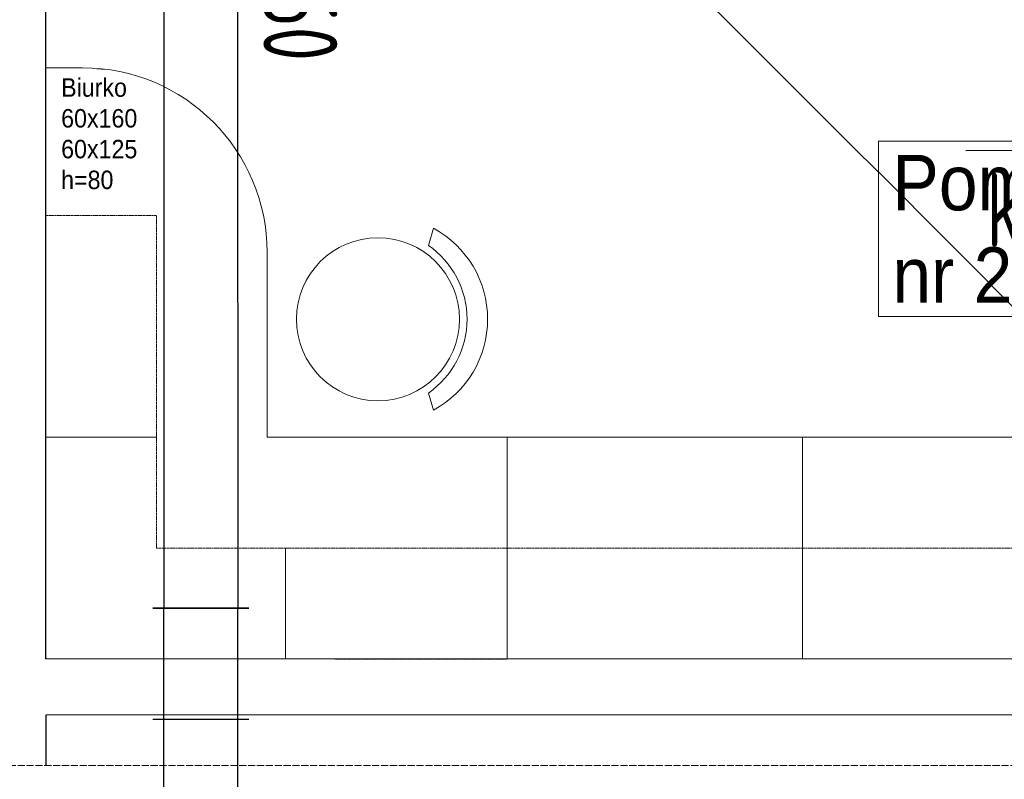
# Model space of a CAD drawing. Header units: millimetres. Extents: x 6904000 to 7075021, y 297772 to 407623.
# Tile 33 of 91: x 6940897 to 6943563, y 398019 to 400075. Entities that reach past the tile are written whole.
import ezdxf
from ezdxf.enums import TextEntityAlignment as Align

# ---------------------------------------------------------------- set-up
doc = ezdxf.new("R2010")
doc.units = ezdxf.units.MM
doc.linetypes.add('MCS - PW - 2 piętro (2026.04.21)_do wysłania$0$ACAD_ISO02W100', pattern=[15, 12, -3])
for name, color, linetype, lineweight in [('$went_nawiew', 150, 'Continuous', 30), ('$WENTYLACJA_OPIS', 20, 'Continuous', 25), ('MCS - PW - 2 piętro (2026.04.21)_do wysłania$0$Przekrojowa', 8, 'Continuous', 25), ('MCS - PW - 2 piętro (2026.04.21)_do wysłania$0$S3_meble ruchome', 8, 'Continuous', 0), ('MCS - PW - 2 piętro (2026.04.21)_do wysłania$0$S3_meble wbudowane', 8, 'Continuous', 0), ('MCS - PW - 2 piętro (2026.04.21)_do wysłania$0$S3_opis pomieszczeń', 8, 'Continuous', 0), ('MCS - PW - 2 piętro (2026.04.21)_do wysłania$0$Widokowa', 8, 'Continuous', 9)]:
    doc.layers.add(name, color=color, linetype=linetype, lineweight=lineweight)
doc.layers.add('_MECH_WZ', color=5, linetype='Continuous')
doc.styles.add('JOZEK', font='isocp3.shx', dxfattribs={"width": 0.9})
doc.styles.add('MCS - PW - 2 piętro (2026.04.21)_do wysłania$0$ARIELCE', font='arial.ttf', dxfattribs={"width": 0.9})

# ---------------------------------------------------------------- blocks, each defined once
blk = doc.blocks.new('MCS - PW - 2 piętro (2026.04.21)_do wysłania$0$zw$FED1')
at = {"layer": 'MCS - PW - 2 piętro (2026.04.21)_do wysłania$0$S3_meble ruchome', "ltscale": 1.6}
for p, q in [((-246.2, 150.5), (-199.8, 136.5)), ((-199.8, 136.5), (-246.2, 150.5)), ((246.1, 150.5), (199.8, 136.5)), ((199.8, 136.5), (246.2, 150.5))]:
    blk.add_line(p, q, dxfattribs=at)
blk.add_circle((0, 0), 220.7, dxfattribs=at)
for centre, radius, start, end in [((0, 16.8), 280.2, 28.5131, 151.4909), ((0, -1.4), 242.8, 34.6025, 145.4022)]:
    blk.add_arc(centre, radius, start, end, dxfattribs=at)

msp = doc.modelspace()

# ---------------------------------------------------------------- linework, layer by layer
at = {"layer": '$went_nawiew', "ltscale": 1.6}
for p, q in [((6941257.4, 398482), (6941517.4, 398482)), ((6941517.4, 398482), (6941257.4, 398482)), ((6941287.4, 398182), (6941287.4, 398482)), ((6941487.4, 398182), (6941487.4, 398482)), ((6941257.4, 398182), (6941517.4, 398182)), ((6941257.4, 398182), (6941517.4, 398182)), ((6941287.4, 397781.8), (6941287.4, 398182)), ((6941487.4, 397722), (6941487.4, 398182))]:
    msp.add_line(p, q, dxfattribs=at)
at = {"layer": 'MCS - PW - 2 piętro (2026.04.21)_do wysłania$0$Przekrojowa', "ltscale": 1.6}
for p, q in [((6940967.2, 400744.7), (6940967.2, 398344.6)), ((6947015.1, 398194.3), (6940967.7, 398192.5)), ((6940967.7, 398192.5), (6940967.7, 398055.8))]:
    msp.add_line(p, q, dxfattribs=at)
at = {"layer": 'MCS - PW - 2 piętro (2026.04.21)_do wysłania$0$S3_meble ruchome', "ltscale": 1.6}
msp.add_lwpolyline([(6941067.2, 399945), (6940967.2, 399945), (6940967.2, 398345), (6941767.2, 398345), (6942217.2, 398344.6), (6942217.2, 398944.6), (6941567.2, 398945), (6941567.2, 399445)], dxfattribs=at)
at = {"layer": 'MCS - PW - 2 piętro (2026.04.21)_do wysłania$0$S3_meble wbudowane', "linetype": 'MCS - PW - 2 piętro (2026.04.21)_do wysłania$0$ACAD_ISO02W100', "ltscale": 0.5}
for points in [[(6941267.2, 398945), (6941267.2, 399545), (6940967.2, 399545), (6940967.2, 398945)], [(6941617.2, 398344.6), (6942217.2, 398344.3), (6942217.2, 398644.3), (6941617.2, 398644.6)], [(6942217.2, 398344.6), (6943017.2, 398344.6), (6943017.2, 398644.6), (6942217.2, 398644.6)], [(6943017.2, 398644.6), (6943817.2, 398644.6), (6943817.2, 398344.6), (6943017.2, 398344.6)]]:
    msp.add_lwpolyline(points, close=True, dxfattribs=at)
msp.add_lwpolyline([(6940967.2, 398344.6), (6941617.2, 398344.6), (6941617.2, 398644.6), (6941267.2, 398644.6), (6941267.2, 398945), (6940967.2, 398945), (6940967.2, 398345)], dxfattribs=at)
at = {"layer": 'MCS - PW - 2 piętro (2026.04.21)_do wysłania$0$S3_meble wbudowane', "ltscale": 1.6}
for points in [[(6942217.2, 398344.6), (6943017.2, 398344.6), (6943017.2, 398944.6), (6942217.2, 398944.6)], [(6943017.2, 398344.6), (6943817.2, 398344.6), (6943817.2, 398944.6), (6943017.2, 398944.6)]]:
    msp.add_lwpolyline(points, close=True, dxfattribs=at)
at = {"layer": 'MCS - PW - 2 piętro (2026.04.21)_do wysłania$0$Widokowa', "linetype": 'MCS - PW - 2 piętro (2026.04.21)_do wysłania$0$ACAD_ISO02W100', "ltscale": 1.6}
msp.add_lwpolyline([(6939643.7, 398055.8), (6948282.1, 398055.8), (6948282.1, 402796.2), (6939169.5, 402796.2)], dxfattribs=at)

# ---------------------------------------------------------------- block references
at = {"layer": 'MCS - PW - 2 piętro (2026.04.21)_do wysłania$0$S3_meble ruchome', "ltscale": 1.6, "rotation": 270}
msp.add_blockref('MCS - PW - 2 piętro (2026.04.21)_do wysłania$0$zw$FED1', (6941867.2, 399264.3), dxfattribs=at)

# ---------------------------------------------------------------- next in the draw order: texts
at = {"layer": 'MCS - PW - 2 piętro (2026.04.21)_do wysłania$0$S3_meble ruchome', "ltscale": 1.6, "insert": (6941009.4, 399916.6), "char_height": 50, "width": 798.157, "attachment_point": 1, "style": 'MCS - PW - 2 piętro (2026.04.21)_do wysłania$0$ARIELCE', "bg_fill": 2}
msp.add_mtext('{\\fArial|b0|i0|c238|p34;Biurko\\P60x160\\P60x125\\Ph=80}', dxfattribs=at)
at = {"layer": 'MCS - PW - 2 piętro (2026.04.21)_do wysłania$0$S3_opis pomieszczeń', "insert": (6943260.2, 399709.1), "char_height": 75, "attachment_point": 1, "style": 'MCS - PW - 2 piętro (2026.04.21)_do wysłania$0$ARIELCE', "bg_fill": 18}
msp.add_mtext('{\\fArial|b0|i0|c238|p34;\\H2x;Pom.\\Pnr 215}', dxfattribs=at)

# ---------------------------------------------------------------- next in the draw order: linework, layer by layer
at = {"layer": '$went_nawiew', "ltscale": 1.6}
for p, q in [((6941287.3, 401864.7), (6941287.4, 398482)), ((6941487.3, 401864.7), (6941487.4, 398482))]:
    msp.add_line(p, q, dxfattribs=at)
at = {"layer": '$WENTYLACJA_OPIS'}
msp.add_line((6944479.2, 399721.2), (6943459.2, 399720.5), dxfattribs=at)
at = {"layer": '_MECH_WZ'}
msp.add_line((6943894.7, 398990), (6942007.1, 400877.5), dxfattribs=at)
at = {"layer": 'MCS - PW - 2 piętro (2026.04.21)_do wysłania$0$S3_meble ruchome', "ltscale": 1.6}
msp.add_arc((6941067.2, 399445), 500, 0, 90, dxfattribs=at)

# ---------------------------------------------------------------- next in the draw order: texts
at = {"layer": '$WENTYLACJA_OPIS', "style": 'JOZEK', "oblique": 0, "width": 0.75}
for s, rotation, p in [('200x160', 270.0409, (6941657, 400276.4)), ('kr 200x160', 0.0409, (6943959.7, 399560.8))]:
    msp.add_text(s, height=200, rotation=rotation, dxfattribs=at).set_placement(p, align=Align.MIDDLE_CENTER)

doc.saveas('drawing.dxf')
